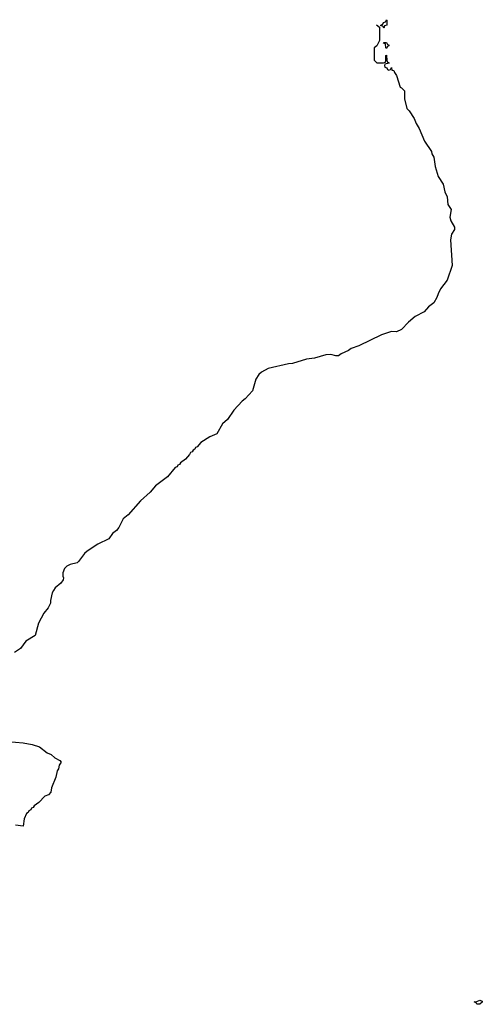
# Model space of a CAD drawing. Header units: inches. Extents: x 2397558 to 2568646, y 256209 to 449595.
# Tile 51 of 85: x 2472943 to 2476610, y 341829 to 349634. Entities that reach past the tile are written whole.
import ezdxf

# ---------------------------------------------------------------- set-up
doc = ezdxf.new("R2010")
doc.units = ezdxf.units.IN
doc.header["$MEASUREMENT"] = 0
doc.layers.add('C4374', color=7, linetype='Continuous')

msp = doc.modelspace()

# ---------------------------------------------------------------- linework, layer by layer
at = {"layer": 'C4374', "color": 6}
for points in [[(2475770, 349594), (2475794, 349574), (2475794, 349470), (2475772.7, 349427.3), (2475754, 349410), (2475752.7, 349312.7), (2475772.7, 349292.7), (2475827.3, 349292.7), (2475842, 349298), (2475846, 349310), (2475846, 349350), (2475851.6, 349351.6), (2475854, 349310), (2475858, 349298), (2475870, 349294), (2475871.3, 349288.7), (2475838, 349282), (2475834, 349270), (2475838, 349258), (2475852.7, 349252.7), (2475858, 349238), (2475870, 349234), (2475882, 349238), (2475890, 349254), (2475894, 349234), (2475910, 349232), (2475914.9, 349214.9), (2475930, 349191.3), (2475958, 349098), (2475970, 349094), (2475992, 349070), (2475992, 349008), (2476010.5, 348930.5), (2476030, 348910.8), (2476070, 348850.7), (2476084.9, 348810), (2476110, 348770.6), (2476152, 348672.1), (2476206.8, 348590), (2476210.8, 348570), (2476224.5, 348544.5), (2476236.3, 348470), (2476259.3, 348390), (2476301, 348330), (2476313.4, 348270), (2476330.5, 348230), (2476336.3, 348170), (2476362.8, 348130), (2476352.4, 348070), (2476360.6, 348040.6), (2476390.8, 347990), (2476390.7, 347970.7), (2476367, 347933), (2476357, 347890), (2476370, 347686), (2476330.3, 347569.7), (2476279.9, 347500.1), (2476259.1, 347460.9), (2476250, 347433.2), (2476224.9, 347390), (2476182.7, 347357.2), (2476150, 347318), (2476079, 347281), (2476024.2, 347235.8), (2475970, 347179.3), (2475930, 347159), (2475890, 347162.7), (2475810, 347137), (2475630.3, 347049.7), (2475570, 347026.6), (2475550, 347012.7), (2475490, 346985.2), (2475470, 346969.2), (2475450, 346969), (2475410, 346980.9), (2475370, 346978), (2475281, 346950), (2475216.1, 346943.9), (2475104.7, 346910), (2475073.3, 346906.7), (2474912.1, 346867.9), (2474858.8, 346841.2), (2474838.8, 346821.2), (2474815.6, 346784.4), (2474787.3, 346692.7), (2474730.7, 346629.3), (2474706, 346610), (2474640.3, 346539.7), (2474590, 346465.2), (2474550.4, 346429.6), (2474504.7, 346350), (2474450, 346326.3), (2474378.6, 346281.4), (2474350, 346249.1), (2474337.7, 346242.3), (2474330.9, 346230), (2474317.2, 346222.8), (2474310, 346209.9), (2474297.4, 346202.6), (2474290, 346187.9), (2474256.9, 346150), (2474218.3, 346121.7), (2474210, 346109.2), (2474197, 346103), (2474190, 346089.9), (2474176.3, 346083.7), (2474115.8, 346010), (2474020, 345940), (2473978.3, 345890), (2473900.4, 345819.6), (2473803.7, 345710), (2473763.8, 345676.2), (2473730, 345609.7), (2473710, 345585.6), (2473679.4, 345560.6), (2473650, 345519.6), (2473562.6, 345477.4), (2473478.6, 345421.4), (2473457, 345403), (2473410, 345338), (2473398.8, 345330), (2473343.8, 345316.2), (2473317.6, 345302.4), (2473297.4, 345282.6), (2473283.7, 345250), (2473284.1, 345224.1), (2473291.1, 345208.9), (2473286.4, 345193.6), (2473270, 345168.7), (2473224.7, 345130), (2473210.8, 345110), (2473201, 345090), (2473186, 345030), (2473186, 345010), (2473167.5, 344972.5), (2473134.8, 344930), (2473091, 344850), (2473066.8, 344753.2), (2472992.7, 344707.3), (2472950.4, 344649.6), (2472900.9, 344619.1)], [(2472850, 343911.8), (2472970, 343901.7), (2473041, 343890), (2473100.5, 343870), (2473162, 343822), (2473191.6, 343810), (2473222, 343782), (2473261.1, 343761.1), (2473270.7, 343750), (2473255.9, 343724.1), (2473250, 343696), (2473240.3, 343679.7), (2473230, 343629.4), (2473195.4, 343544.6), (2473190.1, 343509.9), (2473170.3, 343490), (2473141.7, 343478.3), (2473094.2, 343430), (2473057, 343403), (2473050.1, 343390), (2473036.5, 343383.5), (2473030.1, 343370), (2473016.3, 343363.7), (2473010, 343349.8), (2472998.2, 343341.8), (2472979.2, 343300.8), (2472970, 343241.2), (2472910, 343249.4)]]:
    msp.add_lwpolyline(points, dxfattribs=at)
for points in [[(2475830, 349566), (2475822, 349582), (2475806, 349586), (2475806, 349590), (2475822, 349598), (2475827.3, 349612.7), (2475842, 349618), (2475850, 349634), (2475854, 349630), (2475854, 349590), (2475834, 349586)], [(2475850, 349406), (2475846, 349410), (2475842, 349442), (2475827.3, 349447.3), (2475830, 349454), (2475850, 349454), (2475858, 349438), (2475870, 349434), (2475870, 349426), (2475858, 349422)], [(2476590, 341829.3), (2476566, 341830), (2476562, 341842), (2476546, 341850), (2476567.3, 341852.7), (2476590, 341862), (2476610, 341854), (2476610, 341846)]]:
    msp.add_lwpolyline(points, close=True, dxfattribs=at)

doc.saveas('drawing.dxf')
